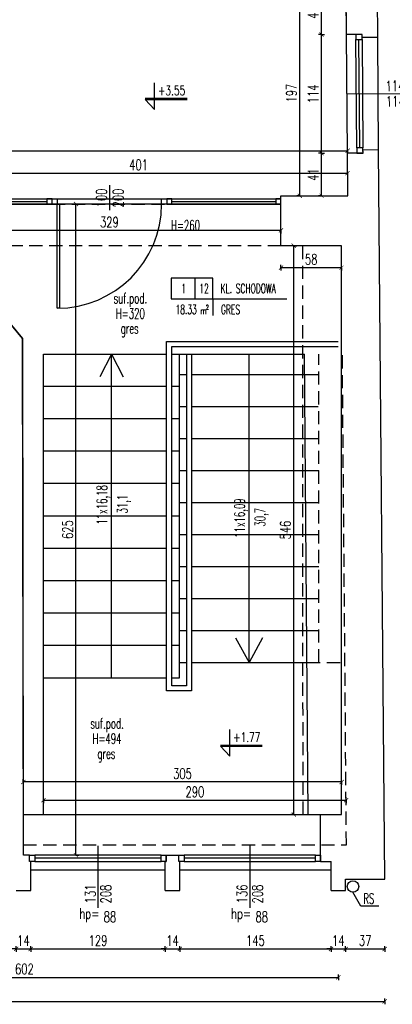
# Model space of a CAD drawing. Extents: x 36663 to 42423, y 7313 to 12123.
# Tile 40 of 54: x 39484 to 39841, y 10368 to 11314. Entities that reach past the tile are written whole.
import ezdxf
from ezdxf.enums import TextEntityAlignment as Align

# ---------------------------------------------------------------- set-up
doc = ezdxf.new("R2010")
doc.units = 0
doc.header["$MEASUREMENT"] = 0
doc.header["$PDMODE"] = 35
doc.header["$PDSIZE"] = 3
doc.linetypes.add('DASHED', pattern=[19.05, 12.7, -6.35])
for name, color, linetype in [('W_area_1', 5, 'Continuous'), ('W_balustrada', 153, 'Continuous'), ('W_drzwi', 1, 'Continuous'), ('W_koty', 7, 'Continuous'), ('W_niewidoczne', 24, 'DASHED'), ('W_okna', 1, 'Continuous'), ('W_okna_txt', 1, 'Continuous'), ('W_opis_pomieszczen', 1, 'Continuous'), ('W_opisy', 2, 'Continuous'), ('W_posadzka', 4, 'Continuous'), ('W_przekrojowa', 6, 'Continuous'), ('W_rama_okna', 2, 'Continuous'), ('W_rs', 144, 'Continuous'), ('W_szklo', 4, 'Continuous'), ('W_widok', 21, 'Continuous'), ('W_wymiary', 1, 'Continuous')]:
    doc.layers.add(name, color=color, linetype=linetype)
doc.styles.add('c20', font='simplex.shx', dxfattribs={"width": 0.7})
doc.styles.add('Romans', font='simplex.shx', dxfattribs={"width": 0.6})
doc.dimstyles.new('c20_50', dxfattribs={"dimscale": 0.5, "dimtxt": 20, "dimasz": 8, "dimexe": 1.25, "dimexo": 0.625, "dimgap": 6, "dimtad": 1, "dimdec": 0, "dimrnd": 1, "dimtxsty": 'c20', "dimblk": 'ARCHTICK', "dimcen": 0, "dimse1": 1, "dimse2": 1, "dimclrd": 1, "dimclrt": 2, "dimadec": 0, "dimazin": 0, "dimtfac": 1, "dimtdec": 0, "dimtix": 1, "dimtmove": 1, "dimatfit": 3, "dimldrblk": 'ARCHTICK', "dimfxl": 1.25, "dimarcsym": 0})

# ---------------------------------------------------------------- blocks, each defined once
blk = doc.blocks.new('_ArchTick')
at = {"color": 2}
for q in [(0, 0.7), (0, -0.7)]:
    blk.add_line((0, 0), q, dxfattribs=at)
at = {"color": 0, "linetype": 'ByBlock', "const_width": 0.15}
blk.add_lwpolyline([(-0.5, -0.5), (0.5, 0.5)], dxfattribs=at)
blk = doc.blocks.new('*D558')
at = {"layer": 'Defpoints', "color": 0, "transparency": 16777216}
for p in [(39480.72, 10477.53), (39494.72, 10477.53), (39494.72, 10421.51)]:
    blk.add_point(p, dxfattribs=at)
at = {"layer": 'W_wymiary', "color": 1, "lineweight": -2, "transparency": 16777216}
for p, q in [((39480.72, 10421.51), (39476.72, 10421.51)), ((39480.72, 10421.51), (39494.72, 10421.51)), ((39494.72, 10421.51), (39498.72, 10421.51))]:
    blk.add_line(p, q, dxfattribs=at)
at = {"layer": 'W_wymiary', "color": 1, "lineweight": -2, "transparency": 16777216, "xscale": 4, "yscale": 4, "zscale": 4}
blk.add_blockref('_ArchTick', (39480.72, 10421.51), dxfattribs=at)
at = {"layer": 'W_wymiary', "color": 1, "lineweight": -2, "transparency": 16777216, "xscale": 4, "yscale": 4, "zscale": 4, "rotation": 180}
blk.add_blockref('_ArchTick', (39494.72, 10421.51), dxfattribs=at)
at = {"layer": 'W_wymiary', "color": 2, "transparency": 16777216, "insert": (39487.72, 10429.51), "char_height": 10, "attachment_point": 5, "style": 'c20'}
blk.add_mtext('14', dxfattribs=at)
blk = doc.blocks.new('*D559')
at = {"layer": 'Defpoints', "color": 0, "transparency": 16777216}
for p in [(39494.72, 10477.53), (39623.72, 10477.53), (39623.72, 10421.51)]:
    blk.add_point(p, dxfattribs=at)
at = {"layer": 'W_wymiary', "color": 1, "lineweight": -2, "transparency": 16777216}
blk.add_line((39494.72, 10421.51), (39623.72, 10421.51), dxfattribs=at)
at = {"layer": 'W_wymiary', "color": 1, "lineweight": -2, "transparency": 16777216, "xscale": 4, "yscale": 4, "zscale": 4, "rotation": 180}
blk.add_blockref('_ArchTick', (39494.72, 10421.51), dxfattribs=at)
at = {"layer": 'W_wymiary', "color": 1, "lineweight": -2, "transparency": 16777216, "xscale": 4, "yscale": 4, "zscale": 4}
blk.add_blockref('_ArchTick', (39623.72, 10421.51), dxfattribs=at)
at = {"layer": 'W_wymiary', "color": 2, "transparency": 16777216, "insert": (39559.22, 10429.51), "char_height": 10, "attachment_point": 5, "style": 'c20'}
blk.add_mtext('129', dxfattribs=at)
blk = doc.blocks.new('*D560')
at = {"layer": 'Defpoints', "color": 0, "transparency": 16777216}
for p in [(39623.72, 10477.53), (39637.72, 10477.53), (39637.72, 10421.51)]:
    blk.add_point(p, dxfattribs=at)
at = {"layer": 'W_wymiary', "color": 1, "lineweight": -2, "transparency": 16777216}
for p, q in [((39623.72, 10421.51), (39619.72, 10421.51)), ((39623.72, 10421.51), (39637.72, 10421.51)), ((39637.72, 10421.51), (39641.72, 10421.51))]:
    blk.add_line(p, q, dxfattribs=at)
at = {"layer": 'W_wymiary', "color": 1, "lineweight": -2, "transparency": 16777216, "xscale": 4, "yscale": 4, "zscale": 4}
blk.add_blockref('_ArchTick', (39623.72, 10421.51), dxfattribs=at)
at = {"layer": 'W_wymiary', "color": 1, "lineweight": -2, "transparency": 16777216, "xscale": 4, "yscale": 4, "zscale": 4, "rotation": 180}
blk.add_blockref('_ArchTick', (39637.72, 10421.51), dxfattribs=at)
at = {"layer": 'W_wymiary', "color": 2, "transparency": 16777216, "insert": (39630.72, 10429.51), "char_height": 10, "attachment_point": 5, "style": 'c20'}
blk.add_mtext('14', dxfattribs=at)
blk = doc.blocks.new('*D561')
at = {"layer": 'Defpoints', "color": 0, "transparency": 16777216}
for p in [(39637.72, 10477.53), (39782.72, 10477.53), (39782.72, 10421.51)]:
    blk.add_point(p, dxfattribs=at)
at = {"layer": 'W_wymiary', "color": 1, "lineweight": -2, "transparency": 16777216}
blk.add_line((39637.72, 10421.51), (39782.72, 10421.51), dxfattribs=at)
at = {"layer": 'W_wymiary', "color": 1, "lineweight": -2, "transparency": 16777216, "xscale": 4, "yscale": 4, "zscale": 4, "rotation": 180}
blk.add_blockref('_ArchTick', (39637.72, 10421.51), dxfattribs=at)
at = {"layer": 'W_wymiary', "color": 1, "lineweight": -2, "transparency": 16777216, "xscale": 4, "yscale": 4, "zscale": 4}
blk.add_blockref('_ArchTick', (39782.72, 10421.51), dxfattribs=at)
at = {"layer": 'W_wymiary', "color": 2, "transparency": 16777216, "insert": (39710.22, 10429.51), "char_height": 10, "attachment_point": 5, "style": 'c20'}
blk.add_mtext('145', dxfattribs=at)
blk = doc.blocks.new('*D562')
at = {"layer": 'Defpoints', "color": 0, "transparency": 16777216}
for p in [(39782.72, 10477.53), (39796.72, 10477.53), (39796.72, 10421.51)]:
    blk.add_point(p, dxfattribs=at)
at = {"layer": 'W_wymiary', "color": 1, "lineweight": -2, "transparency": 16777216}
for p, q in [((39782.72, 10421.51), (39778.72, 10421.51)), ((39782.72, 10421.51), (39796.72, 10421.51)), ((39796.72, 10421.51), (39800.72, 10421.51))]:
    blk.add_line(p, q, dxfattribs=at)
at = {"layer": 'W_wymiary', "color": 1, "lineweight": -2, "transparency": 16777216, "xscale": 4, "yscale": 4, "zscale": 4}
blk.add_blockref('_ArchTick', (39782.72, 10421.51), dxfattribs=at)
at = {"layer": 'W_wymiary', "color": 1, "lineweight": -2, "transparency": 16777216, "xscale": 4, "yscale": 4, "zscale": 4, "rotation": 180}
blk.add_blockref('_ArchTick', (39796.72, 10421.51), dxfattribs=at)
at = {"layer": 'W_wymiary', "color": 2, "transparency": 16777216, "insert": (39789.72, 10429.51), "char_height": 10, "attachment_point": 5, "style": 'c20'}
blk.add_mtext('14', dxfattribs=at)
blk = doc.blocks.new('*D563')
at = {"layer": 'Defpoints', "color": 0, "transparency": 16777216}
for p in [(39187.72, 10421.51), (39789.72, 10421.51), (39789.72, 10394.22)]:
    blk.add_point(p, dxfattribs=at)
at = {"layer": 'W_wymiary', "color": 1, "lineweight": -2, "transparency": 16777216}
blk.add_line((39187.72, 10394.22), (39789.72, 10394.22), dxfattribs=at)
at = {"layer": 'W_wymiary', "color": 1, "lineweight": -2, "transparency": 16777216, "xscale": 4, "yscale": 4, "zscale": 4, "rotation": 180}
blk.add_blockref('_ArchTick', (39187.72, 10394.22), dxfattribs=at)
at = {"layer": 'W_wymiary', "color": 1, "lineweight": -2, "transparency": 16777216, "xscale": 4, "yscale": 4, "zscale": 4}
blk.add_blockref('_ArchTick', (39789.72, 10394.22), dxfattribs=at)
at = {"layer": 'W_wymiary', "color": 2, "transparency": 16777216, "insert": (39488.72, 10402.22), "char_height": 10, "attachment_point": 5, "style": 'c20'}
blk.add_mtext('602', dxfattribs=at)
blk = doc.blocks.new('*D467')
at = {"layer": 'Defpoints', "color": 0, "transparency": 16777216}
for p in [(36741.24, 10517.85), (39834.14, 10488.53), (39834.14, 10371.12)]:
    blk.add_point(p, dxfattribs=at)
at = {"layer": 'W_wymiary', "color": 1, "lineweight": -2, "transparency": 16777216}
blk.add_line((36741.24, 10371.12), (39834.14, 10371.12), dxfattribs=at)
at = {"layer": 'W_wymiary', "color": 1, "lineweight": -2, "transparency": 16777216, "xscale": 4, "yscale": 4, "zscale": 4, "rotation": 180}
blk.add_blockref('_ArchTick', (36741.24, 10371.12), dxfattribs=at)
at = {"layer": 'W_wymiary', "color": 1, "lineweight": -2, "transparency": 16777216, "xscale": 4, "yscale": 4, "zscale": 4}
blk.add_blockref('_ArchTick', (39834.14, 10371.12), dxfattribs=at)
at = {"layer": 'W_wymiary', "color": 2, "transparency": 16777216, "insert": (38287.69, 10379.12), "char_height": 10, "attachment_point": 5, "style": 'c20'}
blk.add_mtext('3093', dxfattribs=at)
blk = doc.blocks.new('*D469')
at = {"layer": 'Defpoints', "color": 0, "transparency": 16777216}
for p in [(39834.14, 10488.53), (39796.72, 10477.53), (39834.14, 10421.51)]:
    blk.add_point(p, dxfattribs=at)
at = {"layer": 'W_wymiary', "color": 1, "lineweight": -2, "transparency": 16777216}
blk.add_line((39796.72, 10421.51), (39834.14, 10421.51), dxfattribs=at)
at = {"layer": 'W_wymiary', "color": 1, "lineweight": -2, "transparency": 16777216, "xscale": 4, "yscale": 4, "zscale": 4, "rotation": 180}
blk.add_blockref('_ArchTick', (39796.72, 10421.51), dxfattribs=at)
at = {"layer": 'W_wymiary', "color": 1, "lineweight": -2, "transparency": 16777216, "xscale": 4, "yscale": 4, "zscale": 4}
blk.add_blockref('_ArchTick', (39834.14, 10421.51), dxfattribs=at)
at = {"layer": 'W_wymiary', "color": 2, "transparency": 16777216, "insert": (39815.43, 10429.51), "char_height": 10, "attachment_point": 5, "style": 'c20'}
blk.add_mtext('37', dxfattribs=at)
blk = doc.blocks.new('*U129')
at = {"layer": 'W_okna'}
for p, q in [((126, 14), (5, 14)), ((5, 8), (126, 8))]:
    blk.add_line(p, q, dxfattribs=at)
at = {"layer": 'W_okna_txt', "color": 1}
blk.add_line((65.5, 22.82), (65.5, -36.65), dxfattribs=at)
at = {"layer": 'W_rama_okna'}
for points in [[(0, 8), (0, 14), (5, 14), (5, 8)], [(126, 8), (126, 14), (131, 14), (131, 8)]]:
    blk.add_lwpolyline(points, close=True, dxfattribs=at)
at = {"layer": 'W_szklo'}
blk.add_line((126, 11), (5, 11), dxfattribs=at)
at = {"color": 1, "style": 'c20', "width": 0.7}
blk.add_text('hp=', height=10, dxfattribs=at).set_placement((57.21, -42.06), align=Align.MIDDLE_CENTER)
blk.add_attdef('PARAPET', text='', height=10, dxfattribs=at).set_placement((36.01, 61.21), align=Align.MIDDLE_LEFT)
at = {"layer": 'W_okna_txt', "color": 1, "style": 'c20', "width": 0.7, "flags": 4}
for tag, p in [('SZER', (23.15, 39.17)), ('WYS', (38.02, 39.38))]:
    blk.add_attdef(tag, text='', height=10, rotation=90, dxfattribs=at).set_placement(p, align=Align.MIDDLE_CENTER)
blk = doc.blocks.new('*U128')
at = {"layer": 'W_okna'}
for p, q in [((131, 14), (5, 14)), ((5, 8), (131, 8))]:
    blk.add_line(p, q, dxfattribs=at)
at = {"layer": 'W_okna_txt', "color": 1}
blk.add_line((68, 22.82), (68, -36.65), dxfattribs=at)
at = {"layer": 'W_rama_okna'}
for points in [[(0, 8), (0, 14), (5, 14), (5, 8)], [(131, 8), (131, 14), (136, 14), (136, 8)]]:
    blk.add_lwpolyline(points, close=True, dxfattribs=at)
at = {"layer": 'W_szklo'}
blk.add_line((131, 11), (5, 11), dxfattribs=at)
at = {"color": 1, "style": 'c20', "width": 0.7}
blk.add_text('hp=', height=10, dxfattribs=at).set_placement((59.71, -42.06), align=Align.MIDDLE_CENTER)
blk.add_attdef('PARAPET', text='', height=10, dxfattribs=at).set_placement((36.01, 61.21), align=Align.MIDDLE_LEFT)
at = {"layer": 'W_okna_txt', "color": 1, "style": 'c20', "width": 0.7, "flags": 4}
for tag, p in [('SZER', (23.15, 39.17)), ('WYS', (38.02, 39.38))]:
    blk.add_attdef(tag, text='', height=10, rotation=90, dxfattribs=at).set_placement(p, align=Align.MIDDLE_CENTER)
blk = doc.blocks.new('kota')
at = {"layer": 'W_koty', "color": 1}
for p, q in [((0, 0), (0, 32)), ((-11, 12), (39, 12)), ((-11, 12), (0, 0))]:
    blk.add_line(p, q, dxfattribs=at)
at = {"layer": 'W_koty', "color": 2}
blk.add_line((-11, 13.5), (39, 13.5), dxfattribs=at)
at = {"layer": 'W_koty', "color": 2, "style": 'c20', "width": 0.7, "flags": 4}
for tag, p in [('+', (-8.8, 19.8)), ('0.00', (4.2, 17.2)), ('-', (-8.5, 13.5))]:
    blk.add_attdef(tag, p, '', height=11.3, dxfattribs=at)
blk = doc.blocks.new('*U312')
at = {"layer": 'W_okna'}
for p, q in [((5, 14), (109, 14)), ((109, 8), (5, 8))]:
    blk.add_line(p, q, dxfattribs=at)
at = {"layer": 'W_okna_txt', "color": 1}
blk.add_line((57, -0.82), (57, 58.65), dxfattribs=at)
at = {"layer": 'W_rama_okna'}
for points in [[(0, 14), (0, 8), (5, 8), (5, 14)], [(109, 14), (109, 8), (114, 8), (114, 14)]]:
    blk.add_lwpolyline(points, close=True, dxfattribs=at)
at = {"layer": 'W_szklo'}
blk.add_line((109, 11), (5, 11), dxfattribs=at)
at = {"color": 1, "style": 'c20', "width": 0.7}
blk.add_text('hp=', height=10, dxfattribs=at).set_placement((48.71, 67.4), align=Align.MIDDLE_CENTER)
blk.add_attdef('PARAPET', text='', height=10, dxfattribs=at).set_placement((36.01, 61.21), align=Align.MIDDLE_LEFT)
at = {"layer": 'W_okna_txt', "color": 1, "style": 'c20', "width": 0.7, "flags": 4}
for tag, p in [('SZER', (23.15, 39.17)), ('WYS', (38.02, 39.38))]:
    blk.add_attdef(tag, text='', height=10, rotation=90, dxfattribs=at).set_placement(p, align=Align.MIDDLE_CENTER)
blk = doc.blocks.new('*D431')
at = {"layer": 'Defpoints', "color": 0, "transparency": 16777216}
for p in [(39797.2, 10564.32), (39507.11, 10550.53), (39797.2, 10552.94)]:
    blk.add_point(p, dxfattribs=at)
at = {"layer": 'W_wymiary', "color": 1, "lineweight": -2, "transparency": 16777216}
blk.add_line((39507.11, 10564.32), (39797.2, 10564.32), dxfattribs=at)
at = {"layer": 'W_wymiary', "color": 1, "lineweight": -2, "transparency": 16777216, "xscale": 4, "yscale": 4, "zscale": 4, "rotation": 180}
blk.add_blockref('_ArchTick', (39507.11, 10564.32), dxfattribs=at)
at = {"layer": 'W_wymiary', "color": 1, "lineweight": -2, "transparency": 16777216, "xscale": 4, "yscale": 4, "zscale": 4}
blk.add_blockref('_ArchTick', (39797.2, 10564.32), dxfattribs=at)
at = {"layer": 'W_wymiary', "color": 2, "transparency": 16777216, "insert": (39652.15, 10572.32), "char_height": 10, "attachment_point": 5, "style": 'c20'}
blk.add_mtext('290', dxfattribs=at)
blk = doc.blocks.new('*D432')
at = {"layer": 'Defpoints', "color": 0, "transparency": 16777216}
for p in [(39487.65, 10581.75), (39487.65, 10550.53), (39792.84, 10550.53)]:
    blk.add_point(p, dxfattribs=at)
at = {"layer": 'W_wymiary', "color": 1, "lineweight": -2, "transparency": 16777216}
blk.add_line((39792.84, 10581.75), (39487.65, 10581.75), dxfattribs=at)
at = {"layer": 'W_wymiary', "color": 1, "lineweight": -2, "transparency": 16777216, "xscale": 4, "yscale": 4, "zscale": 4, "rotation": 180}
blk.add_blockref('_ArchTick', (39487.65, 10581.75), dxfattribs=at)
at = {"layer": 'W_wymiary', "color": 1, "lineweight": -2, "transparency": 16777216, "xscale": 4, "yscale": 4, "zscale": 4}
blk.add_blockref('_ArchTick', (39792.84, 10581.75), dxfattribs=at)
at = {"layer": 'W_wymiary', "color": 2, "transparency": 16777216, "insert": (39640.25, 10589.75), "char_height": 10, "attachment_point": 5, "style": 'c20'}
blk.add_mtext('305', dxfattribs=at)
blk = doc.blocks.new('*U314')
at = {"color": 1}
blk.add_line((109, 7), (109, -17), dxfattribs=at)
at = {"layer": 'W_drzwi', "color": 2}
for points in [[(54, -6), (59, -6), (59, -11), (54, -11)], [(159, -6), (164, -6), (164, -11), (159, -11)], [(59, -11), (61, -11), (61, -111), (59, -111)]]:
    blk.add_lwpolyline(points, close=True, dxfattribs=at)
at = {"layer": 'W_drzwi'}
blk.add_arc((59, -11), 100, 270, 0, dxfattribs=at)
at = {"color": 1, "style": 'c20', "width": 0.7}
for tag, p in [('SZER', (42.41, -5.22)), ('WYS', (58.37, -5.22))]:
    blk.add_attdef(tag, text='', height=10, rotation=90, dxfattribs=at).set_placement(p, align=Align.CENTER)
blk = doc.blocks.new('*D433')
at = {"layer": 'Defpoints', "color": 0, "transparency": 16777216}
for p in [(39743.71, 11096.54), (39746.94, 11096.54), (39739.71, 10550.53)]:
    blk.add_point(p, dxfattribs=at)
at = {"layer": 'W_wymiary', "color": 1, "lineweight": -2, "transparency": 16777216}
blk.add_line((39746.94, 10550.53), (39746.94, 11096.54), dxfattribs=at)
at = {"layer": 'W_wymiary', "color": 1, "lineweight": -2, "transparency": 16777216, "xscale": 4, "yscale": 4, "zscale": 4}
for p, rotation in [((39746.94, 11096.54), 90), ((39746.94, 10550.53), 270)]:
    blk.add_blockref('_ArchTick', p, dxfattribs=dict(at, rotation=rotation))
at = {"layer": 'W_wymiary', "color": 2, "transparency": 16777216, "insert": (39738.94, 10823.54), "char_height": 10, "attachment_point": 5, "rotation": 90, "style": 'c20'}
blk.add_mtext('546', dxfattribs=at)
blk = doc.blocks.new('*D434')
at = {"layer": 'Defpoints', "color": 0, "transparency": 16777216}
for p in [(39734.69, 11096.54), (39792.69, 11096.54), (39734.69, 11075.44)]:
    blk.add_point(p, dxfattribs=at)
at = {"layer": 'W_wymiary', "color": 1, "lineweight": -2, "transparency": 16777216}
blk.add_line((39792.69, 11075.44), (39734.69, 11075.44), dxfattribs=at)
at = {"layer": 'W_wymiary', "color": 1, "lineweight": -2, "transparency": 16777216, "xscale": 4, "yscale": 4, "zscale": 4, "rotation": 180}
blk.add_blockref('_ArchTick', (39734.69, 11075.44), dxfattribs=at)
at = {"layer": 'W_wymiary', "color": 1, "lineweight": -2, "transparency": 16777216, "xscale": 4, "yscale": 4, "zscale": 4}
blk.add_blockref('_ArchTick', (39792.69, 11075.44), dxfattribs=at)
at = {"layer": 'W_wymiary', "color": 2, "transparency": 16777216, "insert": (39763.69, 11083.44), "char_height": 10, "attachment_point": 5, "style": 'c20'}
blk.add_mtext('58', dxfattribs=at)
blk = doc.blocks.new('*D435')
at = {"layer": 'Defpoints', "color": 0, "transparency": 16777216}
for p in [(39405.69, 11120.54), (39734.69, 11120.54), (39405.69, 11111.22)]:
    blk.add_point(p, dxfattribs=at)
at = {"layer": 'W_wymiary', "color": 1, "lineweight": -2, "transparency": 16777216}
blk.add_line((39734.69, 11111.22), (39405.69, 11111.22), dxfattribs=at)
at = {"layer": 'W_wymiary', "color": 1, "lineweight": -2, "transparency": 16777216, "xscale": 4, "yscale": 4, "zscale": 4, "rotation": 180}
blk.add_blockref('_ArchTick', (39405.69, 11111.22), dxfattribs=at)
at = {"layer": 'W_wymiary', "color": 1, "lineweight": -2, "transparency": 16777216, "xscale": 4, "yscale": 4, "zscale": 4}
blk.add_blockref('_ArchTick', (39734.69, 11111.22), dxfattribs=at)
at = {"layer": 'W_wymiary', "color": 2, "transparency": 16777216, "insert": (39570.19, 11119.22), "char_height": 10, "attachment_point": 5, "style": 'c20'}
blk.add_mtext('329', dxfattribs=at)
blk = doc.blocks.new('*D436')
at = {"layer": 'Defpoints', "color": 0, "transparency": 16777216}
for p in [(39538.14, 11136.53), (39539.9, 11136.53), (39514.81, 10511.53)]:
    blk.add_point(p, dxfattribs=at)
at = {"layer": 'W_wymiary', "color": 1, "lineweight": -2, "transparency": 16777216}
blk.add_line((39538.14, 10511.53), (39538.14, 11136.53), dxfattribs=at)
at = {"layer": 'W_wymiary', "color": 1, "lineweight": -2, "transparency": 16777216, "xscale": 4, "yscale": 4, "zscale": 4}
for p, rotation in [((39538.14, 11136.53), 90), ((39538.14, 10511.53), 270)]:
    blk.add_blockref('_ArchTick', p, dxfattribs=dict(at, rotation=rotation))
at = {"layer": 'W_wymiary', "color": 2, "transparency": 16777216, "insert": (39530.14, 10824.03), "char_height": 10, "attachment_point": 5, "rotation": 90, "style": 'c20'}
blk.add_mtext('625', dxfattribs=at)
blk = doc.blocks.new('*D418')
at = {"layer": 'Defpoints', "color": 0, "transparency": 16777216}
for p in [(39773.55, 11185.29), (39798.35, 11185.29), (39798.69, 11144.54)]:
    blk.add_point(p, dxfattribs=at)
at = {"layer": 'W_wymiary', "color": 1, "lineweight": -2, "transparency": 16777216}
blk.add_line((39773.55, 11144.54), (39773.55, 11185.29), dxfattribs=at)
at = {"layer": 'W_wymiary', "color": 1, "lineweight": -2, "transparency": 16777216, "xscale": 4, "yscale": 4, "zscale": 4}
for p, rotation in [((39773.55, 11185.29), 90), ((39773.55, 11144.54), 270)]:
    blk.add_blockref('_ArchTick', p, dxfattribs=dict(at, rotation=rotation))
at = {"layer": 'W_wymiary', "color": 2, "transparency": 16777216, "insert": (39765.55, 11164.92), "char_height": 10, "attachment_point": 5, "rotation": 90, "style": 'c20'}
blk.add_mtext('41', dxfattribs=at)
blk = doc.blocks.new('*D419')
at = {"layer": 'Defpoints', "color": 0, "transparency": 16777216}
for p in [(39773.55, 11299.29), (39797.41, 11299.29), (39798.35, 11185.29)]:
    blk.add_point(p, dxfattribs=at)
at = {"layer": 'W_wymiary', "color": 1, "lineweight": -2, "transparency": 16777216}
blk.add_line((39773.55, 11185.29), (39773.55, 11299.29), dxfattribs=at)
at = {"layer": 'W_wymiary', "color": 1, "lineweight": -2, "transparency": 16777216, "xscale": 4, "yscale": 4, "zscale": 4}
for p, rotation in [((39773.55, 11299.29), 90), ((39773.55, 11185.29), 270)]:
    blk.add_blockref('_ArchTick', p, dxfattribs=dict(at, rotation=rotation))
at = {"layer": 'W_wymiary', "color": 2, "transparency": 16777216, "insert": (39765.55, 11242.29), "char_height": 10, "attachment_point": 5, "rotation": 90, "style": 'c20'}
blk.add_mtext('114', dxfattribs=at)
blk = doc.blocks.new('*D420')
at = {"layer": 'Defpoints', "color": 0, "transparency": 16777216}
for p in [(39773.55, 11341.53), (39797.06, 11341.53), (39797.41, 11299.29)]:
    blk.add_point(p, dxfattribs=at)
at = {"layer": 'W_wymiary', "color": 1, "lineweight": -2, "transparency": 16777216}
blk.add_line((39773.55, 11299.29), (39773.55, 11341.53), dxfattribs=at)
at = {"layer": 'W_wymiary', "color": 1, "lineweight": -2, "transparency": 16777216, "xscale": 4, "yscale": 4, "zscale": 4}
for p, rotation in [((39773.55, 11341.53), 90), ((39773.55, 11299.29), 270)]:
    blk.add_blockref('_ArchTick', p, dxfattribs=dict(at, rotation=rotation))
at = {"layer": 'W_wymiary', "color": 2, "transparency": 16777216, "insert": (39765.55, 11320.41), "char_height": 10, "attachment_point": 5, "rotation": 90, "style": 'c20'}
blk.add_mtext('42', dxfattribs=at)
blk = doc.blocks.new('*D421')
at = {"layer": 'Defpoints', "color": 0, "transparency": 16777216}
for p in [(39752.73, 11341.53), (39797.06, 11341.53), (39797.06, 11144.54)]:
    blk.add_point(p, dxfattribs=at)
at = {"layer": 'W_wymiary', "color": 1, "lineweight": -2, "transparency": 16777216}
blk.add_line((39752.73, 11144.54), (39752.73, 11341.53), dxfattribs=at)
at = {"layer": 'W_wymiary', "color": 1, "lineweight": -2, "transparency": 16777216, "xscale": 4, "yscale": 4, "zscale": 4}
for p, rotation in [((39752.73, 11341.53), 90), ((39752.73, 11144.54), 270)]:
    blk.add_blockref('_ArchTick', p, dxfattribs=dict(at, rotation=rotation))
at = {"layer": 'W_wymiary', "color": 2, "transparency": 16777216, "insert": (39744.73, 11243.04), "char_height": 10, "attachment_point": 5, "rotation": 90, "style": 'c20'}
blk.add_mtext('197', dxfattribs=at)
blk = doc.blocks.new('*D425')
at = {"layer": 'Defpoints', "color": 0, "transparency": 16777216}
for p in [(39798.59, 11166.2), (39798.59, 11156.56), (39397.69, 11141.53)]:
    blk.add_point(p, dxfattribs=at)
at = {"layer": 'W_wymiary', "color": 1, "lineweight": -2, "transparency": 16777216}
blk.add_line((39397.69, 11166.2), (39798.59, 11166.2), dxfattribs=at)
at = {"layer": 'W_wymiary', "color": 1, "lineweight": -2, "transparency": 16777216, "xscale": 4, "yscale": 4, "zscale": 4, "rotation": 180}
blk.add_blockref('_ArchTick', (39397.69, 11166.2), dxfattribs=at)
at = {"layer": 'W_wymiary', "color": 1, "lineweight": -2, "transparency": 16777216, "xscale": 4, "yscale": 4, "zscale": 4}
blk.add_blockref('_ArchTick', (39798.59, 11166.2), dxfattribs=at)
at = {"layer": 'W_wymiary', "color": 2, "transparency": 16777216, "insert": (39598.14, 11174.2), "char_height": 10, "attachment_point": 5, "style": 'c20'}
blk.add_mtext('401', dxfattribs=at)
blk = doc.blocks.new('*D409')
at = {"layer": 'Defpoints', "color": 0, "transparency": 16777216}
for p in [(39798.62, 11187.72), (38608.11, 11157.53), (39798.62, 11152.79)]:
    blk.add_point(p, dxfattribs=at)
at = {"layer": 'W_wymiary', "color": 1, "lineweight": -2, "transparency": 16777216}
blk.add_line((38608.11, 11187.72), (39798.62, 11187.72), dxfattribs=at)
at = {"layer": 'W_wymiary', "color": 1, "lineweight": -2, "transparency": 16777216, "xscale": 4, "yscale": 4, "zscale": 4, "rotation": 180}
blk.add_blockref('_ArchTick', (38608.11, 11187.72), dxfattribs=at)
at = {"layer": 'W_wymiary', "color": 1, "lineweight": -2, "transparency": 16777216, "xscale": 4, "yscale": 4, "zscale": 4}
blk.add_blockref('_ArchTick', (39798.62, 11187.72), dxfattribs=at)
at = {"layer": 'W_wymiary', "color": 2, "transparency": 16777216, "insert": (39203.37, 11195.72), "char_height": 10, "attachment_point": 5, "style": 'c20'}
blk.add_mtext('1191', dxfattribs=at)
blk = doc.blocks.new('POM')
at = {"color": 1}
for p, q in [((28.5, 0), (28.5, -25)), ((50, -25), (138.5, -25)), ((50, -25), (50, -44.9))]:
    blk.add_line(p, q, dxfattribs=at)
blk.add_lwpolyline([(0, -25), (50, -25), (50, 0), (0, 0)], close=True, dxfattribs=at)
at = {"color": 2, "style": 'Romans', "width": 0.6}
for s, height, p in [('2', 5.4, (41.7, -37.6)), ('m', 8, (35.1, -43.2))]:
    blk.add_text(s, height=height, dxfattribs=at).set_placement(p)
for tag, p in [('0', (15, -17.9)), ('88', (39.5, -17.9))]:
    blk.add_attdef(tag, text='', height=11, dxfattribs=at).set_placement(p, align=Align.CENTER)
for tag, p in [('POKOJ-DZIENNY', (59.3, -17.9)), ('WYKŁADZINA', (59.7, -43.1))]:
    blk.add_attdef(tag, p, '', height=11, dxfattribs=at)
blk.add_attdef('22.22', text='', height=11, dxfattribs=at).set_placement((30.7, -43.1), align=Align.RIGHT)

msp = doc.modelspace()

# ---------------------------------------------------------------- linework, layer by layer
at = {"layer": 'W_area_1'}
msp.add_lwpolyline([(38608.11, 11325.53), (38608.11, 11157.53), (38608.11, 11141.53), (38647.72, 11141.53), (38737.72, 11141.53), (39038.72, 11141.53), (39128.72, 11141.53), (39210.69, 11141.53), (39210.69, 11104.53), (39296.69, 11104.53), (39386.69, 11104.53), (39397.69, 11104.53), (39397.69, 11141.53), (39405.69, 11141.53), (39425.4, 11141.53), (39460.44, 11141.53), (39734.69, 11141.53), (39734.69, 11144.54), (39798.69, 11144.54), (39798.35, 11185.29), (39797.41, 11299.29), (39797.06, 11341.53)], dxfattribs=at)
msp.add_lwpolyline([(39405.69, 11105.53), (39486.82, 11007.53), (39487.65, 10550.53), (39760.84, 10550.53), (39792.84, 10550.53), (39792.84, 11096.54), (39734.69, 11096.54), (39734.69, 11136.53), (39405.69, 11136.53)], close=True, dxfattribs=at)
at = {"layer": 'W_balustrada'}
for points in [[(39648.95, 10992.53), (39648.95, 10669.1), (39625.01, 10669.1), (39625.01, 11004.72), (39789.39, 11004.72)], [(39643.95, 10992.53), (39643.95, 10674.1), (39630.01, 10674.1), (39630.01, 10999.72), (39789.42, 10999.72)]]:
    msp.add_lwpolyline(points, dxfattribs=at)
at = {"layer": 'W_niewidoczne'}
for p, q in [((39515.19, 11141.53), (39625.19, 11141.53)), ((39515.19, 11136.53), (39625.19, 11136.53)), ((39734.69, 11096.54), (39413.49, 11096.54)), ((39755.84, 10550.25), (39755.69, 11096.54))]:
    msp.add_line(p, q, dxfattribs=at)
at = {"layer": 'W_niewidoczne', "color": 251}
for p, q in [((39771.11, 10696.53), (39771.11, 10992.53)), ((39797.46, 10521.53), (39793.55, 10992.53)), ((39757.45, 10972.83), (39771.11, 10972.83)), ((39757.7, 10942.13), (39771.11, 10942.13)), ((39757.94, 10911.43), (39771.11, 10911.43)), ((39758.19, 10880.73), (39771.11, 10880.73)), ((39758.44, 10850.03), (39771.11, 10850.03)), ((39758.68, 10819.33), (39771.11, 10819.33)), ((39758.93, 10788.63), (39771.11, 10788.63)), ((39759.17, 10757.93), (39771.11, 10757.93)), ((39759.42, 10727.23), (39771.11, 10727.23)), ((39759.67, 10696.53), (39791.32, 10696.53)), ((39487.7, 10521.53), (39797.46, 10521.53))]:
    msp.add_line(p, q, dxfattribs=at)
at = {"layer": 'W_okna'}
for p, q in [((39405.69, 11141.53), (39515.19, 11141.53)), ((39405.69, 11136.53), (39515.19, 11136.53)), ((39625.19, 11141.53), (39734.69, 11141.53)), ((39625.19, 11136.53), (39734.69, 11136.53))]:
    msp.add_line(p, q, dxfattribs=at)
at = {"layer": 'W_okna', "color": 2}
for points in [[(39510.19, 11136.53), (39515.19, 11136.53), (39515.19, 11141.53), (39510.19, 11141.53)], [(39625.19, 11136.53), (39630.19, 11136.53), (39630.19, 11141.53), (39625.19, 11141.53)], [(39729.69, 11136.53), (39734.69, 11136.53), (39734.69, 11141.53), (39729.69, 11141.53)]]:
    msp.add_lwpolyline(points, close=True, dxfattribs=at)
at = {"layer": 'W_opisy'}
for p, q in [((39572.11, 10992.53), (39560.91, 10970.59)), ((39572.11, 10681.53), (39572.11, 10992.53)), ((39572.11, 10992.53), (39583.3, 10970.59)), ((39704.11, 10696.53), (39704.11, 10992.53)), ((39691.21, 10720.06), (39704.11, 10696.53)), ((39717, 10720.06), (39704.11, 10696.53))]:
    msp.add_line(p, q, dxfattribs=at)
msp.add_lwpolyline([(39828.6, 10462.63), (39811.35, 10462.63), (39803.71, 10475.96)], dxfattribs=at)
at = {"layer": 'W_przekrojowa'}
for p, q in [((39827.43, 11296.54), (39821.63, 11995.53)), ((39797.41, 11299.29), (39797.06, 11341.53)), ((39812.41, 11299.41), (39797.41, 11299.29)), ((39812.43, 11296.41), (39812.41, 11299.41)), ((39827.43, 11296.54), (39812.43, 11296.41)), ((39813.35, 11185.42), (39798.35, 11185.29)), ((39798.69, 11144.54), (39798.35, 11185.29)), ((39828.33, 11188.54), (39813.33, 11188.42)), ((39813.35, 11185.42), (39813.33, 11188.42)), ((39834.14, 10488.53), (39828.33, 11188.54)), ((39734.69, 11096.54), (39734.69, 11144.54)), ((39734.69, 11144.54), (39798.69, 11144.54)), ((39486.82, 11007.53), (39405.69, 11105.53)), ((39792.69, 11096.54), (39734.69, 11096.54)), ((39792.84, 10550.53), (39792.69, 11096.54)), ((39487.72, 10511.53), (39486.82, 11007.53)), ((39772.72, 10550.53), (39792.84, 10550.53)), ((39772.72, 10521.53), (39772.72, 10550.53)), ((39772.72, 10505.53), (39772.72, 10521.53)), ((39493.72, 10511.53), (39487.72, 10511.53)), ((39493.72, 10505.53), (39493.72, 10511.53)), ((39624.72, 10511.53), (39636.72, 10511.53)), ((39624.72, 10505.53), (39624.72, 10511.53)), ((39636.72, 10505.53), (39636.72, 10511.53)), ((39494.72, 10505.53), (39493.72, 10505.53)), ((39494.72, 10477.53), (39494.72, 10505.53)), ((39623.72, 10477.53), (39623.72, 10505.53)), ((39623.72, 10505.53), (39624.72, 10505.53)), ((39637.72, 10505.53), (39636.72, 10505.53)), ((39637.72, 10477.53), (39637.72, 10505.53)), ((39772.72, 10505.53), (39782.72, 10505.53)), ((39782.72, 10477.53), (39782.72, 10505.53)), ((39796.72, 10488.53), (39834.14, 10488.53)), ((39796.72, 10477.53), (39796.72, 10488.53)), ((39480.72, 10477.53), (39494.72, 10477.53)), ((39623.72, 10477.53), (39637.72, 10477.53)), ((39782.72, 10477.53), (39796.72, 10477.53))]:
    msp.add_line(p, q, dxfattribs=at)
at = {"layer": 'W_rs'}
msp.add_circle((39803.71, 10481.46), 5.5, dxfattribs=at)
at = {"layer": 'W_szklo'}
for p, q in [((39410.69, 11139.03), (39510.19, 11139.03)), ((39630.19, 11139.03), (39729.69, 11139.03))]:
    msp.add_line(p, q, dxfattribs=at)
at = {"layer": 'W_widok'}
for p, q in [((39798.35, 11185.29), (39797.41, 11299.29)), ((39828.33, 11188.54), (39827.43, 11296.54)), ((39507.11, 10550.53), (39507.11, 10992.53)), ((39507.11, 10992.53), (39625.01, 10992.53)), ((39630.01, 10992.53), (39757.29, 10992.53)), ((39637.11, 10992.53), (39637.11, 10681.53)), ((39760.84, 10550.53), (39757.29, 10992.53)), ((39637.11, 10972.83), (39643.95, 10972.83)), ((39648.95, 10972.83), (39757.45, 10972.83)), ((39625.01, 10961.43), (39507.11, 10961.43)), ((39637.11, 10961.43), (39630.01, 10961.43)), ((39637.11, 10942.13), (39643.95, 10942.13)), ((39648.95, 10942.13), (39757.7, 10942.13)), ((39625.01, 10930.33), (39507.11, 10930.33)), ((39637.11, 10930.33), (39630.01, 10930.33)), ((39637.11, 10911.43), (39643.95, 10911.43)), ((39648.95, 10911.43), (39757.94, 10911.43)), ((39625.01, 10899.23), (39507.11, 10899.23)), ((39637.11, 10899.23), (39630.01, 10899.23)), ((39637.11, 10880.73), (39643.95, 10880.73)), ((39648.95, 10880.73), (39758.19, 10880.73)), ((39625.01, 10868.13), (39507.11, 10868.13)), ((39637.11, 10868.13), (39630.01, 10868.13)), ((39637.11, 10850.03), (39643.95, 10850.03)), ((39648.95, 10850.03), (39758.44, 10850.03)), ((39625.01, 10837.03), (39507.11, 10837.03)), ((39637.11, 10837.03), (39630.01, 10837.03)), ((39637.11, 10819.33), (39643.95, 10819.33)), ((39648.95, 10819.33), (39758.68, 10819.33)), ((39625.01, 10805.93), (39507.11, 10805.93)), ((39637.11, 10805.93), (39630.01, 10805.93)), ((39637.11, 10788.63), (39643.95, 10788.63)), ((39648.95, 10788.63), (39758.93, 10788.63)), ((39625.01, 10774.83), (39507.11, 10774.83)), ((39637.11, 10774.83), (39630.01, 10774.83)), ((39637.11, 10757.93), (39643.95, 10757.93)), ((39648.95, 10757.93), (39759.17, 10757.93)), ((39625.01, 10743.73), (39507.11, 10743.73)), ((39637.11, 10743.73), (39630.01, 10743.73)), ((39637.11, 10727.23), (39643.95, 10727.23)), ((39648.95, 10727.23), (39759.42, 10727.23)), ((39625.01, 10712.63), (39507.11, 10712.63)), ((39637.11, 10712.63), (39630.01, 10712.63)), ((39637.11, 10696.53), (39643.95, 10696.53)), ((39648.95, 10696.53), (39759.67, 10696.53)), ((39625.01, 10681.53), (39507.11, 10681.53)), ((39637.11, 10681.53), (39630.01, 10681.53)), ((39487.65, 10550.53), (39772.72, 10550.53)), ((39494.72, 10497.53), (39623.72, 10497.53)), ((39637.72, 10497.53), (39782.72, 10497.53))]:
    msp.add_line(p, q, dxfattribs=at)

# ---------------------------------------------------------------- block references
at = {"layer": 'W_drzwi'}
ref = msp.add_blockref('*U314', (39461.19, 11147.53), dxfattribs=at)
ref.add_attrib('SZER', '100', dxfattribs={"layer": '0', "color": 1, "height": 10, "rotation": 90, "style": 'c20', "width": 0.7}).set_placement((39567.6, 11142.32), align=Align.CENTER)
ref.add_attrib('WYS', '200', dxfattribs={"layer": '0', "color": 1, "height": 10, "rotation": 90, "style": 'c20', "width": 0.7}).set_placement((39583.56, 11142.32), align=Align.CENTER)
at = {"layer": 'W_koty'}
ref = msp.add_blockref('kota', (39613.39, 11227.26), dxfattribs=dict(at, xscale=0.8, yscale=0.8, zscale=0.8, rotation=1.270800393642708e-06))
ref.add_attrib('0.00', '+3.55', (39616.77, 11241.04), dxfattribs={"color": 2, "height": 9.072, "rotation": 0, "style": 'c20', "width": 0.7, "flags": 4})
ref = msp.add_blockref('kota', (39685.5, 10606.45), dxfattribs=dict(at, xscale=0.8, yscale=0.8, zscale=0.8, rotation=1.270800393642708e-06))
ref.add_attrib('0.00', '+1.77', (39688.88, 10620.23), dxfattribs={"color": 2, "height": 9.072, "rotation": 0, "style": 'c20', "width": 0.7, "flags": 4})
at = {"layer": 'W_okna'}
ref = msp.add_blockref('*U312', (39798.41, 11299.3), dxfattribs=dict(at, rotation=270.4755181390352))
ref.add_attrib('SZER', '114', dxfattribs={"layer": 'W_okna_txt', "color": 1, "height": 10, "rotation": 0.47552, "style": 'c20', "width": 0.7, "flags": 4}).set_placement((39843.99, 11250.02), align=Align.MIDDLE_CENTER)
ref.add_attrib('WYS', '114', dxfattribs={"layer": 'W_okna_txt', "color": 1, "height": 10, "rotation": 0.47552, "style": 'c20', "width": 0.7, "flags": 4}).set_placement((39844.32, 11235.16), align=Align.MIDDLE_CENTER)
ref.add_attrib('PARAPET', '180', dxfattribs={"layer": '0', "color": 1, "height": 10, "rotation": 270.47552, "style": 'c20', "width": 0.7}).set_placement((39866.13, 11237.34), align=Align.MIDDLE_LEFT)
ref = msp.add_blockref('*U129', (39493.72, 10497.53), dxfattribs=at)
ref.add_attrib('SZER', '131', dxfattribs={"layer": 'W_okna_txt', "color": 1, "height": 10, "rotation": 90, "style": 'c20', "width": 0.7, "flags": 4}).set_placement((39551.88, 10474.36), align=Align.MIDDLE_CENTER)
ref.add_attrib('WYS', '208', dxfattribs={"layer": 'W_okna_txt', "color": 1, "height": 10, "rotation": 90, "style": 'c20', "width": 0.7, "flags": 4}).set_placement((39566.74, 10474.15), align=Align.MIDDLE_CENTER)
ref.add_attrib('PARAPET', '88', dxfattribs={"layer": '0', "color": 1, "height": 10, "style": 'c20', "width": 0.7}).set_placement((39564.74, 10452.32), align=Align.MIDDLE_LEFT)
ref = msp.add_blockref('*U128', (39636.72, 10497.53), dxfattribs=at)
ref.add_attrib('SZER', '136', dxfattribs={"layer": 'W_okna_txt', "color": 1, "height": 10, "rotation": 90, "style": 'c20', "width": 0.7, "flags": 4}).set_placement((39697.38, 10474.36), align=Align.MIDDLE_CENTER)
ref.add_attrib('WYS', '208', dxfattribs={"layer": 'W_okna_txt', "color": 1, "height": 10, "rotation": 90, "style": 'c20', "width": 0.7, "flags": 4}).set_placement((39712.24, 10474.15), align=Align.MIDDLE_CENTER)
ref.add_attrib('PARAPET', '88', dxfattribs={"layer": '0', "color": 1, "height": 10, "style": 'c20', "width": 0.7}).set_placement((39710.24, 10452.32), align=Align.MIDDLE_LEFT)
at = {"layer": 'W_opis_pomieszczen', "xscale": 0.8000000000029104, "yscale": 0.8000000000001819, "zscale": 0.8}
msp.add_blockref('POM', (39629.39, 11065.44), dxfattribs=at).add_auto_attribs({'88': '12', '22.22': '18.33', 'POKOJ-DZIENNY': 'KL. SCHODOWA', 'WYKŁADZINA': 'GRES', '0': '1'})

# ---------------------------------------------------------------- texts
at = {"layer": 'W_opisy', "style": 'c20', "width": 0.6}
for s, p in [('H=260', (39643.16, 11116.1)), ('suf.pod.', (39590.26, 11046.17)), ('H=320', (39590.26, 11031.43)), ('suf.pod.', (39567.91, 10638.04)), ('H=494', (39567.91, 10623.3)), ('RS', (39818.9, 10469.83))]:
    msp.add_text(s, height=10, dxfattribs=at).set_placement(p, align=Align.MIDDLE_CENTER)
for s, p in [('11x16,18', (39563.01, 10847.79)), ('31,1', (39582.57, 10848.54)), ('11x16,09', (39695.01, 10835.13)), ('30,7', (39714.57, 10835.88))]:
    msp.add_text(s, height=10, rotation=90, dxfattribs=at).set_placement(p, align=Align.MIDDLE_CENTER)
at = {"layer": 'W_posadzka', "style": 'c20', "width": 0.6}
for p in [(39589.64, 11017.23), (39567.3, 10609.1)]:
    msp.add_text('gres', height=10, dxfattribs=at).set_placement(p, align=Align.MIDDLE_CENTER)

# ---------------------------------------------------------------- dimensions: what is measured, and where the dimension line sits
at = {"layer": 'W_wymiary'}
for base, p1, p2, picture, middle in [((39752.73, 11341.53), (39797.06, 11144.54), (39797.06, 11341.53), '*D421', (39744.73, 11243.04)), ((39773.55, 11341.53), (39797.41, 11299.29), (39797.06, 11341.53), '*D420', (39765.55, 11320.41)), ((39773.55, 11299.29), (39798.35, 11185.29), (39797.41, 11299.29), '*D419', (39765.55, 11242.29)), ((39773.55, 11185.29), (39798.69, 11144.54), (39798.35, 11185.29), '*D418', (39765.55, 11164.92)), ((39538.14, 11136.53), (39514.81, 10511.53), (39539.9, 11136.53), '*D436', (39530.14, 10824.03)), ((39746.94, 11096.54), (39739.71, 10550.53), (39743.71, 11096.54), '*D433', (39738.94, 10823.54))]:
    dim = msp.add_linear_dim(base=base, p1=p1, p2=p2, angle=90, dimstyle='c20_50', dxfattribs=at)
    dim.commit()
    dim.dimension.update_dxf_attribs({"geometry": picture, "text_midpoint": middle})
for base, p1, p2, picture, middle in [((39798.62, 11187.72), (38608.11, 11157.53), (39798.62, 11152.79), '*D409', (39203.37, 11195.72)), ((39798.59, 11166.2), (39397.69, 11141.53), (39798.59, 11156.56), '*D425', (39598.14, 11174.2)), ((39405.69, 11111.22), (39734.69, 11120.54), (39405.69, 11120.54), '*D435', (39570.19, 11119.22)), ((39734.69, 11075.44), (39792.69, 11096.54), (39734.69, 11096.54), '*D434', (39763.69, 11083.44)), ((39487.65, 10581.75), (39792.84, 10550.53), (39487.65, 10550.53), '*D432', (39640.25, 10589.75)), ((39797.2, 10564.32), (39507.11, 10550.53), (39797.2, 10552.94), '*D431', (39652.15, 10572.32)), ((39834.14, 10371.12), (36741.24, 10517.85), (39834.14, 10488.53), '*D467', (38287.69, 10379.12)), ((39834.14, 10421.51), (39796.72, 10477.53), (39834.14, 10488.53), '*D469', (39815.43, 10429.51)), ((39494.72, 10421.51), (39480.72, 10477.53), (39494.72, 10477.53), '*D558', (39487.72, 10429.51)), ((39623.72, 10421.51), (39494.72, 10477.53), (39623.72, 10477.53), '*D559', (39559.22, 10429.51)), ((39637.72, 10421.51), (39623.72, 10477.53), (39637.72, 10477.53), '*D560', (39630.72, 10429.51)), ((39782.72, 10421.51), (39637.72, 10477.53), (39782.72, 10477.53), '*D561', (39710.22, 10429.51)), ((39796.72, 10421.51), (39782.72, 10477.53), (39796.72, 10477.53), '*D562', (39789.72, 10429.51)), ((39789.72, 10394.22), (39187.72, 10421.51), (39789.72, 10421.51), '*D563', (39488.72, 10402.22))]:
    dim = msp.add_linear_dim(base=base, p1=p1, p2=p2, dimstyle='c20_50', dxfattribs=at)
    dim.commit()
    dim.dimension.update_dxf_attribs({"geometry": picture, "text_midpoint": middle})

doc.saveas('drawing.dxf')
